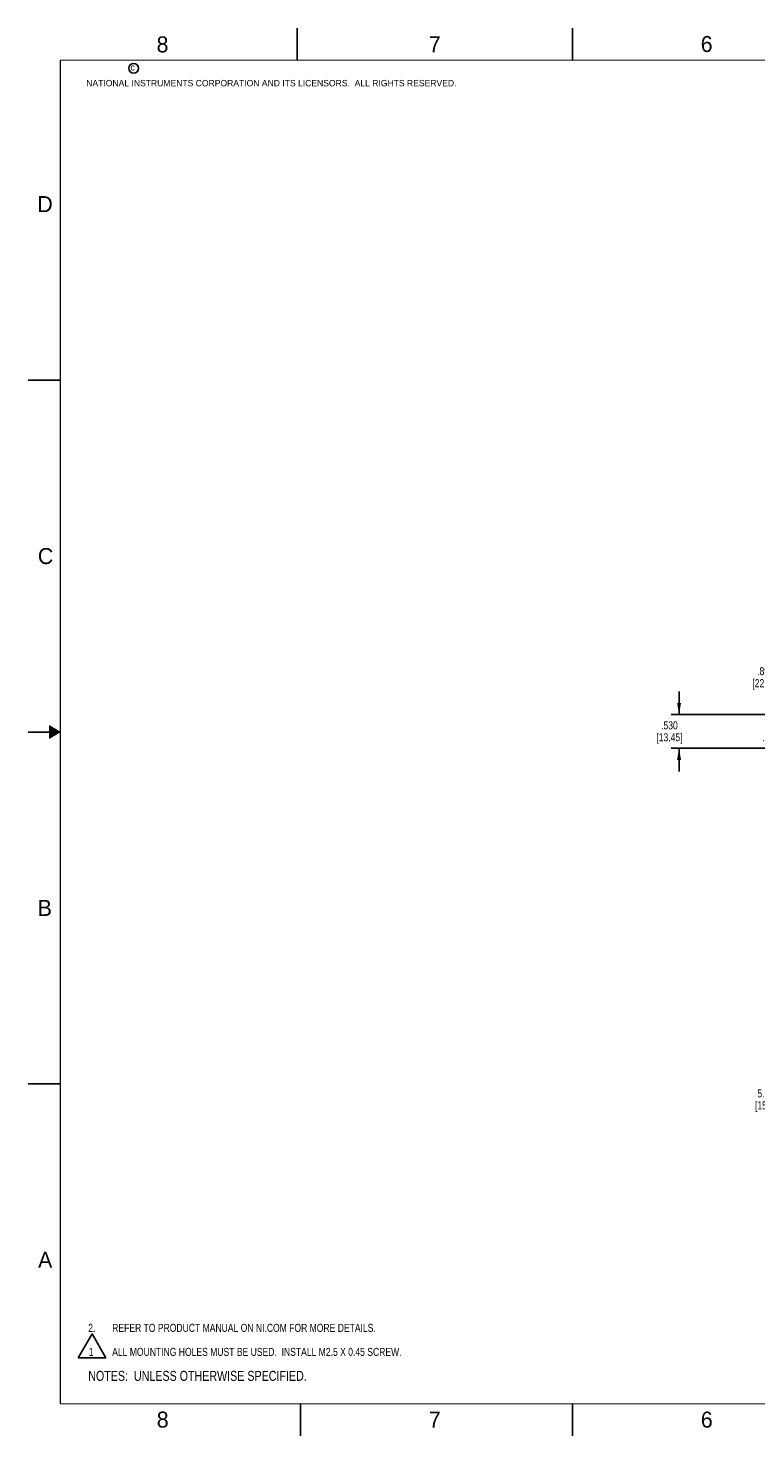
# Model space of a CAD drawing. Header units: inches. Extents: x 0 to 34, y 0 to 22.
# Tile 1 of 39: x 0 to 11.4, y 0 to 22. Entities that reach past the tile are written whole.
import ezdxf

# ---------------------------------------------------------------- set-up
doc = ezdxf.new("R2010")
doc.units = ezdxf.units.IN
doc.header["$LTSCALE"] = 1.87
doc.header["$MEASUREMENT"] = 0
doc.layers.get('0').update_dxf_attribs({"linetype": 'CONTINUOUS'})
doc.layers.add('DETAIL', color=7, linetype='CONTINUOUS')
doc.layers.add('DIMENSIONS', color=7, linetype='CONTINUOUS')
doc.styles.get("Standard").update_dxf_attribs({"font": 'txt', "width": 0.8})
doc.styles.add('TEXTSTYLE_2', font='txt')
doc.dimstyles.new('DIMSTYLE_1', dxfattribs={"dimtxt": 0.125, "dimasz": 0.18, "dimexe": 0.18, "dimexo": 0.0625, "dimgap": 0.09, "dimtad": 0, "dimtih": 1, "dimtoh": 1, "dimdec": 3, "dimzin": 4, "dimdsep": 46, "dimtxsty": 'STANDARD', "dimblk": '_FILLED', "dimblk1": '_FILLED', "dimblk2": '_FILLED', "dimcen": 0.09, "dimadec": 0, "dimazin": 0, "dimtp": 0.01, "dimtm": 0.01, "dimtfac": 1, "dimtdec": 3, "dimtofl": 0, "dimtmove": 0, "dimatfit": 3, "dimldrblk": '_FILLED', "dimfxl": 1, "dimtolj": 1, "dimtzin": 4, "dimarcsym": 0})

# ---------------------------------------------------------------- blocks, each defined once
blk = doc.blocks.new('_FILLED')
at = {"color": 0, "linetype": 'BYBLOCK'}
blk.add_solid([(0, 0), (-1, 0.17), (-1, -0.17)], dxfattribs=at)
blk = doc.blocks.new('*D3')
at = {"layer": 'DIMENSIONS', "color": 2, "linetype": 'CONTINUOUS'}
for p, q in [((12.408, 2.507), (12.408, 2.867)), ((13.794, 2.507), (12.283, 2.507)), ((13.174, 2.385), (12.283, 2.385)), ((12.408, 2.385), (12.408, 2.027)), ((12.408, 2.027), (12.228, 2.027))]:
    blk.add_line(p, q, dxfattribs=at)
at = {"layer": 'DIMENSIONS', "color": 2, "linetype": 'CONTINUOUS', "xscale": 0.18, "yscale": 0.18, "zscale": 0.18}
for p, rotation in [((12.408, 2.507), 270), ((12.408, 2.385), 90)]:
    blk.add_blockref('_FILLED', p, dxfattribs=dict(at, rotation=rotation))
at = {"layer": 'DIMENSIONS', "color": 2, "linetype": 'CONTINUOUS', "insert": (12.166, 2.09), "char_height": 0.125, "width": 1.025, "attachment_point": 3, "line_spacing_factor": 0.9}
blk.add_mtext('.122{\\Ftxt.shx;\\W1.000000;\\H0.125000; }[3.1]', dxfattribs=at)
blk = doc.blocks.new('*D5')
at = {"layer": 'DIMENSIONS', "color": 2, "linetype": 'CONTINUOUS'}
for p, q in [((13.174, 8.318), (11.528, 8.318)), ((11.653, 8.318), (11.653, 5.476)), ((11.653, 2.385), (11.653, 5.039)), ((13.174, 2.385), (11.528, 2.385))]:
    blk.add_line(p, q, dxfattribs=at)
at = {"layer": 'DIMENSIONS', "color": 2, "linetype": 'CONTINUOUS', "xscale": 0.18, "yscale": 0.18, "zscale": 0.18}
for p, rotation in [((11.653, 8.318), 90), ((11.653, 2.385), 270)]:
    blk.add_blockref('_FILLED', p, dxfattribs=dict(at, rotation=rotation))
at = {"layer": 'DIMENSIONS', "color": 2, "linetype": 'CONTINUOUS', "insert": (11.553, 5.414), "char_height": 0.125, "width": 0.7, "attachment_point": 2, "line_spacing_factor": 0.9}
blk.add_mtext('5.933\\P[150.7]', dxfattribs=at)
blk = doc.blocks.new('*D6')
at = {"layer": 'DIMENSIONS', "color": 2, "linetype": 'CONTINUOUS'}
for p, q in [((12.413, 11.399), (12.413, 11.759)), ((13.095, 11.399), (12.288, 11.399)), ((13.095, 11.274), (12.288, 11.274)), ((12.413, 11.274), (12.413, 10.917)), ((12.413, 10.917), (12.229, 10.917))]:
    blk.add_line(p, q, dxfattribs=at)
at = {"layer": 'DIMENSIONS', "color": 2, "linetype": 'CONTINUOUS', "xscale": 0.18, "yscale": 0.18, "zscale": 0.18}
for p, rotation in [((12.413, 11.399), 270), ((12.413, 11.274), 90)]:
    blk.add_blockref('_FILLED', p, dxfattribs=dict(at, rotation=rotation))
at = {"layer": 'DIMENSIONS', "color": 2, "linetype": 'CONTINUOUS', "insert": (12.167, 10.98), "char_height": 0.125, "width": 1.125, "attachment_point": 3, "line_spacing_factor": 0.9}
blk.add_mtext('.125{\\Ftxt.shx;\\W1.000000;\\H0.125000; }[3.18]', dxfattribs=at)
blk = doc.blocks.new('*D7')
at = {"layer": 'DIMENSIONS', "color": 2, "linetype": 'CONTINUOUS'}
for p, q in [((11.663, 12.289), (11.663, 12.649)), ((13.101, 12.289), (11.538, 12.289)), ((13.095, 11.399), (11.538, 11.399)), ((11.663, 11.399), (11.663, 11.039))]:
    blk.add_line(p, q, dxfattribs=at)
at = {"layer": 'DIMENSIONS', "color": 2, "linetype": 'CONTINUOUS', "xscale": 0.18, "yscale": 0.18, "zscale": 0.18}
for p, rotation in [((11.663, 12.289), 270), ((11.663, 11.399), 90)]:
    blk.add_blockref('_FILLED', p, dxfattribs=dict(at, rotation=rotation))
at = {"layer": 'DIMENSIONS', "color": 2, "linetype": 'CONTINUOUS', "insert": (11.513, 12.013), "char_height": 0.125, "width": 0.7, "attachment_point": 2, "line_spacing_factor": 0.9}
blk.add_mtext('.890\\P[22.61]', dxfattribs=at)
blk = doc.blocks.new('*D8')
at = {"layer": 'DIMENSIONS', "color": 2, "linetype": 'CONTINUOUS'}
for p, q in [((10.163, 11.274), (10.163, 11.634)), ((11.538, 11.274), (10.038, 11.274)), ((13.095, 11.274), (11.788, 11.274)), ((22.161, 10.745), (10.038, 10.745)), ((10.163, 10.745), (10.163, 10.385))]:
    blk.add_line(p, q, dxfattribs=at)
at = {"layer": 'DIMENSIONS', "color": 2, "linetype": 'CONTINUOUS', "xscale": 0.18, "yscale": 0.18, "zscale": 0.18}
for p, rotation in [((10.163, 11.274), 270), ((10.163, 10.745), 90)]:
    blk.add_blockref('_FILLED', p, dxfattribs=dict(at, rotation=rotation))
at = {"layer": 'DIMENSIONS', "color": 2, "linetype": 'CONTINUOUS', "insert": (10.013, 11.167), "char_height": 0.125, "width": 0.7, "attachment_point": 2, "line_spacing_factor": 0.9}
blk.add_mtext('.530\\P[13.45]', dxfattribs=at)
blk = doc.blocks.new('NOTES_HEADER_BL0', base_point=(3.1215, 0.9375))
at = {"layer": 'DETAIL', "color": 2, "linetype": 'CONTINUOUS', "width": 0.8}
blk.add_text('NOTES:  UNLESS OTHERWISE SPECIFIED.', height=0.156, dxfattribs=at).set_placement((0.9375, 0.8595))
blk = doc.blocks.new('CUSTOM_NOTE_BL1', base_point=(4.048, 1.409))
at = {"layer": 'DETAIL', "color": 2, "linetype": 'CONTINUOUS'}
for p, q in [((0.999, 1.596), (0.783, 1.221)), ((1.215, 1.221), (0.999, 1.596)), ((0.783, 1.221), (1.215, 1.221))]:
    blk.add_line(p, q, dxfattribs=at)
at = {"layer": 'DETAIL', "color": 2, "linetype": 'CONTINUOUS', "width": 0.8}
for s, p in [('1', (0.947, 1.25)), ('ALL MOUNTING HOLES MUST BE USED.  INSTALL M2.5 X 0.45 SCREW.', (1.312, 1.25))]:
    blk.add_text(s, height=0.125, dxfattribs=at).set_placement(p)
blk = doc.blocks.new('CUSTOM_NOTE_BL2', base_point=(3.675, 1.687))
at = {"layer": 'DETAIL', "color": 2, "linetype": 'CONTINUOUS', "width": 0.8}
for s, p in [('2.', (0.938, 1.625)), ('REFER TO PRODUCT MANUAL ON NI.COM FOR MORE DETAILS.', (1.312, 1.625))]:
    blk.add_text(s, height=0.125, dxfattribs=at).set_placement(p)

msp = doc.modelspace()

# ---------------------------------------------------------------- linework, layer by layer
at = {"color": 2, "linetype": 'CONTINUOUS'}
for p, q in [((4.2, 21.5), (4.2, 22)), ((8.5, 21.5), (8.5, 22)), ((0, 16.5), (0.5, 16.5)), ((0.5, 11), (0, 11)), ((0.3303, 11.09), (0.3441, 11.09)), ((0.3303, 11.08), (0.3614, 11.08)), ((0.3303, 11.07), (0.3788, 11.07)), ((0.3303, 11.06), (0.3961, 11.06)), ((0.3303, 11.05), (0.4134, 11.05)), ((0.3303, 11.04), (0.4307, 11.04)), ((0.3303, 11.03), (0.448, 11.03)), ((0.3303, 11.02), (0.4654, 11.02)), ((0.3303, 11.01), (0.4827, 11.01)), ((0.3303, 10.99), (0.4827, 10.99)), ((0.3303, 10.98), (0.4654, 10.98)), ((0.3303, 10.97), (0.448, 10.97)), ((0.3303, 10.96), (0.4307, 10.96)), ((0.3303, 10.95), (0.4134, 10.95)), ((0.3303, 10.94), (0.3961, 10.94)), ((0.3303, 10.93), (0.3788, 10.93)), ((0.3303, 10.92), (0.3614, 10.92)), ((0.3303, 10.91), (0.3441, 10.91)), ((0, 5.5), (0.5, 5.5)), ((4.25, 0), (4.25, 0.5)), ((8.5, 0), (8.5, 0.5))]:
    msp.add_line(p, q, dxfattribs=at)
at = {"color": 7, "linetype": 'CONTINUOUS', "const_width": 0.02}
for points in [[(0.5, 21.5), (0.5, 0.5)], [(33.5, 21.5), (0.5, 21.5)], [(0.5, 0.5), (33.5, 0.5)]]:
    msp.add_lwpolyline(points, dxfattribs=at)
at = {"color": 2, "linetype": 'CONTINUOUS'}
msp.add_circle((1.6484, 21.3727), 0.0754, dxfattribs=at)

# ---------------------------------------------------------------- block references
at = {"layer": 'DETAIL', "color": 2, "linetype": 'CONTINUOUS'}
for name, p in [('CUSTOM_NOTE_BL1', (4.0476, 1.4088)), ('CUSTOM_NOTE_BL2', (3.6751, 1.6874)), ('NOTES_HEADER_BL0', (3.1215, 0.9375))]:
    msp.add_blockref(name, p, dxfattribs=at)

# ---------------------------------------------------------------- texts
at = {"color": 2, "linetype": 'CONTINUOUS', "attachment_point": 1, "line_spacing_factor": 0.9, "style": 'TEXTSTYLE_2'}
for s, insert, char_height, width in [('8', (2.0046, 21.8713), 0.25, 0.25), ('7', (6.2556, 21.8743), 0.25, 0.25), ('6', (10.5012, 21.8772), 0.25, 0.25), ('c', (1.599, 21.4388), 0.1, 0.1), ('NATIONAL INSTRUMENTS CORPORATION AND ITS LICENSORS.  ALL RIGHTS RESERVED.', (0.9071, 21.1911), 0.1, 7.3), ('D', (0.1424, 19.375), 0.25, 0.25), ('C', (0.1508, 13.8746), 0.25, 0.25), ('B', (0.1484, 8.3757), 0.25, 0.25), ('A', (0.1541, 2.8761), 0.25, 0.25), ('8', (2.0074, 0.3791), 0.25, 0.25), ('7', (6.2553, 0.3787), 0.25, 0.25), ('6', (10.5033, 0.3784), 0.25, 0.25)]:
    msp.add_mtext(s, dxfattribs=dict(at, insert=insert, char_height=char_height, width=width))

# ---------------------------------------------------------------- dimensions: what is measured, and where the dimension line sits
at = {"layer": 'DIMENSIONS', "color": 2, "linetype": 'CONTINUOUS'}
for base, p1, p2, angle, picture, middle in [((11.6633, 12.2895), (13.0952, 11.3995), (13.1008, 12.2895), 90, '*D7', (11.5383, 11.857)), ((12.4133, 11.2745), (13.0952, 11.3995), (13.0952, 11.2745), 270, '*D6', (11.3545, 10.9172)), ((10.1633, 10.7449), (13.0952, 11.2745), (22.161, 10.7449), 270, '*D8', (10.0383, 11.0111)), ((11.653, 2.3848), (13.1739, 8.3179), (13.1739, 2.3848), 270, '*D5', (11.503, 5.2576)), ((12.4077, 2.5069), (13.1739, 2.3848), (13.7937, 2.5069), 90, '*D3', (11.4031, 2.0271))]:
    dim = msp.add_linear_dim(base=base, p1=p1, p2=p2, angle=angle, dimstyle='DIMSTYLE_1', dxfattribs=at)
    dim.commit()
    dim.dimension.update_dxf_attribs({"geometry": picture, "text_midpoint": middle, "dimtype": 160})

doc.saveas('drawing.dxf')
